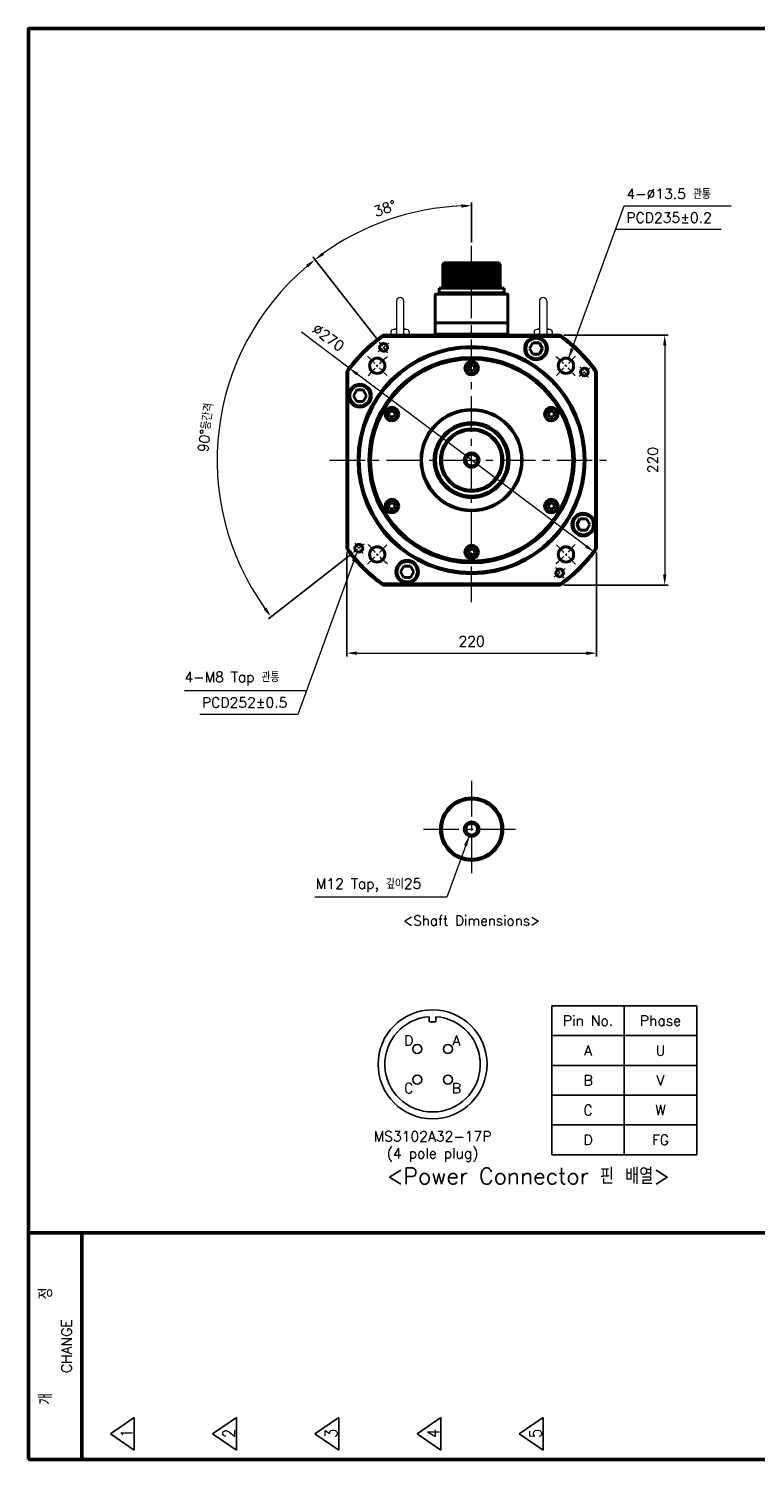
# Model space of a CAD drawing. Header units: inches. Extents: x 0 to 1782, y 0 to 1260.
# Tile 1 of 3: x 0 to 640, y 0 to 1260. Entities that reach past the tile are written whole.
import ezdxf
from ezdxf.enums import TextEntityAlignment as Align

# ---------------------------------------------------------------- set-up
doc = ezdxf.new("R2010")
doc.units = ezdxf.units.IN
doc.header["$LTSCALE"] = 0.25
doc.linetypes.add('CENTER', pattern=[2, 1.25, -0.25, 0.25, -0.25])
doc.layers.get('0').update_dxf_attribs({"lineweight": 35})
doc.styles.add('GSG1', font='romans.shx', dxfattribs={"bigfont": 'GSG1.shx'})
doc.dimstyles.new('도면 치수', dxfattribs={"dimscale": 0, "dimtxt": 9, "dimasz": 9, "dimexe": 3, "dimexo": 3, "dimgap": 6, "dimtad": 1, "dimdec": 8, "dimdsep": 46, "dimtxsty": 'GSG1', "dimcen": 0, "dimclrd": 3, "dimclre": 3, "dimclrt": 2, "dimadec": 5, "dimazin": 2, "dimtfac": 1, "dimtdec": 8, "dimtmove": 0, "dimatfit": 2, "dimfxl": 0, "dimtolj": 1, "dimtzin": 0, "dimlwd": 15, "dimarcsym": 0})

# ---------------------------------------------------------------- blocks, each defined once
blk = doc.blocks.new('*D11')
at = {"color": 3, "lineweight": -2, "ltscale": 0.5}
for p, q in [((471.3, 990), (563, 990)), ((471.3, 770), (563, 770))]:
    blk.add_line(p, q, dxfattribs=at)
at = {"color": 3, "lineweight": 15, "ltscale": 0.5}
blk.add_line((560, 981), (560, 779), dxfattribs=at)
for points in [[(558.5, 981), (561.5, 981), (560, 990)], [(558.5, 779), (561.5, 779), (560, 770)]]:
    blk.add_solid(points, dxfattribs=at)
at = {"color": 2, "lineweight": 15, "ltscale": 0.5, "insert": (549.5, 880), "char_height": 9, "attachment_point": 5, "rotation": 90, "style": 'GSG1'}
blk.add_mtext('\\A1;220', dxfattribs=at)
blk = doc.blocks.new('*D12')
at = {"color": 3, "lineweight": -2, "ltscale": 0.5}
for p, q in [((280, 798.7), (280, 707)), ((500, 798.7), (500, 707))]:
    blk.add_line(p, q, dxfattribs=at)
at = {"color": 3, "lineweight": 15, "ltscale": 0.5}
blk.add_line((289, 710), (491, 710), dxfattribs=at)
for points in [[(289, 711.5), (289, 708.5), (280, 710)], [(491, 711.5), (491, 708.5), (500, 710)]]:
    blk.add_solid(points, dxfattribs=at)
at = {"color": 2, "lineweight": 15, "ltscale": 0.5, "insert": (390, 720.5), "char_height": 9, "attachment_point": 5, "style": 'GSG1'}
blk.add_mtext('\\A1;220', dxfattribs=at)
blk = doc.blocks.new('*D13')
at = {"color": 3, "lineweight": -2, "ltscale": 0.5}
for p, q in [((306.9, 986.4), (250.2, 1058.9)), ((283.6, 796.9), (211.1, 740.2))]:
    blk.add_line(p, q, dxfattribs=at)
at = {"color": 3, "lineweight": 15, "ltscale": 0.5}
blk.add_arc((390, 880), 224, 130.3022, 215.6978, dxfattribs=at)
for points in [[(244.2, 1052), (246.1, 1049.7), (252.1, 1056.5)], [(209.3, 750.2), (206.9, 748.4), (213.5, 742.1)]]:
    blk.add_solid(points, dxfattribs=at)
at = {"color": 2, "lineweight": 15, "ltscale": 0.5, "insert": (156, 908.7), "char_height": 9, "attachment_point": 5, "rotation": 83, "style": 'GSG1'}
blk.add_mtext('\\A1;90°등간격', dxfattribs=at)
blk = doc.blocks.new('*D14')
at = {"color": 3, "lineweight": 15, "ltscale": 0.5}
for p, q in [((282.1, 961.1), (240.3, 992.6)), ((490.7, 804.3), (289.3, 955.7))]:
    blk.add_line(p, q, dxfattribs=at)
for points in [[(290.2, 956.9), (288.4, 954.5), (282.1, 961.1)], [(491.6, 805.5), (489.8, 803.1), (497.9, 798.9)]]:
    blk.add_solid(points, dxfattribs=at)
at = {"color": 2, "lineweight": 15, "ltscale": 0.5, "insert": (263.9, 988), "char_height": 9, "attachment_point": 5, "rotation": 323.0512, "style": 'GSG1'}
blk.add_mtext('\\A1;∅270', dxfattribs=at)
blk = doc.blocks.new('*D15')
at = {"color": 3, "lineweight": -2, "ltscale": 0.5}
for p, q in [((390, 1071.7), (390, 1107)), ((306.9, 986.4), (250.2, 1058.9))]:
    blk.add_line(p, q, dxfattribs=at)
at = {"color": 3, "lineweight": 15, "ltscale": 0.5}
blk.add_arc((390, 880), 224, 92.3022, 125.6978, dxfattribs=at)
for points in [[(381, 1105.3), (381, 1102.3), (390, 1104)], [(260.2, 1060.7), (258.4, 1063.1), (252.1, 1056.5)]]:
    blk.add_solid(points, dxfattribs=at)
at = {"color": 2, "lineweight": 15, "ltscale": 0.5, "insert": (313.7, 1101.7), "char_height": 9, "attachment_point": 5, "rotation": 19, "style": 'GSG1'}
blk.add_mtext('\\A1;38°', dxfattribs=at)

msp = doc.modelspace()

# ---------------------------------------------------------------- linework, layer by layer
at = {"color": 3, "linetype": 'Continuous', "lineweight": 15}
for p, q in [((609.75734361, 1082.9999995), (516.73051778, 1082.9999995)), ((137.18532039, 676.9999995), (244.56072433, 676.9999995))]:
    msp.add_line(p, q, dxfattribs=at)
at = {"color": 3, "linetype": 'CENTER', "lineweight": 15, "ltscale": 100}
for p, q in [((389.99999738, 754.9999995), (389.99999738, 1068.6999995)), ((264.99999738, 879.9999995), (514.99999738, 879.9999995)), ((389.99999738, 597.4999995), (389.99999738, 512.4999995)), ((347.49999738, 554.9999995), (432.49999738, 554.9999995))]:
    msp.add_line(p, q, dxfattribs=at)
at = {"lineweight": 40}
for p, q in [((364.61693076, 1052.6999995), (365.86693076, 1053.6999995)), ((364.61693076, 1052.6999995), (364.61693076, 1033.0994308)), ((365.86693076, 1053.6999995), (414.11693076, 1053.6999995)), ((414.11693076, 1053.6999995), (415.11693076, 1052.6999995)), ((415.11693076, 1052.6999995), (415.11693076, 1033.54097195)), ((357.99999738, 1025.6999995), (357.99999738, 990.9999995)), ((421.49999738, 1026.1999995), (358.49999738, 1026.1999995)), ((361.41693076, 1027.1999995), (361.41693076, 1031.2999995)), ((418.56693076, 1031.2999995), (361.41693076, 1031.2999995)), ((418.56693076, 1027.1999995), (361.41693076, 1027.1999995)), ((361.41693076, 1027.1999995), (361.41693076, 1026.1999995)), ((418.56693076, 1026.1999995), (361.41693076, 1026.1999995)), ((364.24193076, 1031.2999995), (371.24193076, 1031.2999995)), ((415.74193076, 1031.2999995), (408.74193076, 1031.2999995)), ((418.56693076, 1031.2999995), (418.56693076, 1027.1999995)), ((418.56693076, 1027.1999995), (418.56693076, 1026.1999995)), ((421.99999738, 1025.6999995), (421.99999738, 990.9999995)), ((421.99999738, 1000.84365026), (357.99999738, 1000.84365026)), ((412.24999738, 1000.84365026), (367.74999738, 1000.84365026)), ((311.73761816, 989.9999995), (468.26237659, 989.9999995)), ((311.73761816, 989.9999995), (312.05771104, 988.9999995)), ((312.05771104, 988.9999995), (467.94228372, 988.9999995)), ((421.99999738, 990.9999995), (357.99999738, 990.9999995)), ((357.99999738, 990.9999995), (357.99999738, 989.9999995)), ((412.24999738, 990.9999995), (367.74999738, 990.9999995)), ((421.99999738, 990.9999995), (421.99999738, 989.9999995)), ((443.86324603, 983.29388283), (440.97649469, 978.29388283)), ((449.63674872, 983.29388283), (443.86324603, 983.29388283)), ((452.52350007, 978.29388283), (449.63674872, 983.29388283)), ((467.94228372, 988.9999995), (468.26237659, 989.9999995)), ((440.97649469, 978.29388283), (443.86324603, 973.29388283)), ((443.86324603, 973.29388283), (449.63674872, 973.29388283)), ((449.63674872, 973.29388283), (452.52350007, 978.29388283)), ((279.99999738, 801.73762028), (279.99999738, 958.26237871)), ((279.99999738, 958.26237871), (280.99999738, 957.94228584)), ((280.99999738, 802.05771315), (280.99999738, 957.94228584)), ((388.5566217, 963.4999995), (387.11324603, 960.9999995)), ((387.11324603, 960.9999995), (388.5566217, 958.4999995)), ((391.44337305, 963.4999995), (388.5566217, 963.4999995)), ((388.5566217, 958.4999995), (391.44337305, 958.4999995)), ((392.88674872, 960.9999995), (391.44337305, 963.4999995)), ((391.44337305, 958.4999995), (392.88674872, 960.9999995)), ((498.99999738, 957.94228584), (499.99999738, 958.26237871)), ((498.99999738, 957.94228584), (498.99999738, 802.05771315)), ((499.99999738, 958.26237871), (499.99999738, 801.73762028)), ((288.8193627, 941.7499995), (285.93261136, 936.7499995)), ((285.93261136, 936.7499995), (288.8193627, 931.7499995)), ((294.59286539, 941.7499995), (288.8193627, 941.7499995)), ((297.47961674, 936.7499995), (294.59286539, 941.7499995)), ((294.59286539, 931.7499995), (297.47961674, 936.7499995)), ((288.8193627, 931.7499995), (294.59286539, 931.7499995)), ((318.408564, 922.9999995), (316.96518832, 920.4999995)), ((316.96518832, 920.4999995), (318.408564, 917.9999995)), ((321.29531534, 922.9999995), (318.408564, 922.9999995)), ((322.73869102, 920.4999995), (321.29531534, 922.9999995)), ((321.29531534, 917.9999995), (322.73869102, 920.4999995)), ((458.70467941, 922.9999995), (457.26130374, 920.4999995)), ((457.26130374, 920.4999995), (458.70467941, 917.9999995)), ((461.59143076, 922.9999995), (458.70467941, 922.9999995)), ((463.03480643, 920.4999995), (461.59143076, 922.9999995)), ((461.59143076, 917.9999995), (463.03480643, 920.4999995)), ((318.408564, 917.9999995), (321.29531534, 917.9999995)), ((458.70467941, 917.9999995), (461.59143076, 917.9999995)), ((318.408564, 841.9999995), (316.96518832, 839.4999995)), ((316.96518832, 839.4999995), (318.408564, 836.9999995)), ((321.29531534, 841.9999995), (318.408564, 841.9999995)), ((318.408564, 836.9999995), (321.29531534, 836.9999995)), ((322.73869102, 839.4999995), (321.29531534, 841.9999995)), ((321.29531534, 836.9999995), (322.73869102, 839.4999995)), ((458.70467941, 841.9999995), (457.26130374, 839.4999995)), ((457.26130374, 839.4999995), (458.70467941, 836.9999995)), ((461.59143076, 841.9999995), (458.70467941, 841.9999995)), ((458.70467941, 836.9999995), (461.59143076, 836.9999995)), ((463.03480643, 839.4999995), (461.59143076, 841.9999995)), ((461.59143076, 836.9999995), (463.03480643, 839.4999995)), ((485.40712936, 828.2499995), (482.52037801, 823.2499995)), ((482.52037801, 823.2499995), (485.40712936, 818.2499995)), ((491.18063205, 828.2499995), (485.40712936, 828.2499995)), ((494.0673834, 823.2499995), (491.18063205, 828.2499995)), ((491.18063205, 818.2499995), (494.0673834, 823.2499995)), ((485.40712936, 818.2499995), (491.18063205, 818.2499995)), ((279.99999738, 801.73762028), (280.99999738, 802.05771315)), ((388.5566217, 801.4999995), (387.11324603, 798.9999995)), ((387.11324603, 798.9999995), (388.5566217, 796.4999995)), ((391.44337305, 801.4999995), (388.5566217, 801.4999995)), ((388.5566217, 796.4999995), (391.44337305, 796.4999995)), ((392.88674872, 798.9999995), (391.44337305, 801.4999995)), ((391.44337305, 796.4999995), (392.88674872, 798.9999995)), ((498.99999738, 802.05771315), (499.99999738, 801.73762028)), ((330.36324603, 786.70611617), (327.47649469, 781.70611617)), ((327.47649469, 781.70611617), (330.36324603, 776.70611617)), ((336.13674872, 786.70611617), (330.36324603, 786.70611617)), ((339.02350007, 781.70611617), (336.13674872, 786.70611617)), ((336.13674872, 776.70611617), (339.02350007, 781.70611617)), ((311.73761816, 769.9999995), (312.05771104, 770.9999995)), ((468.26237659, 769.9999995), (311.73761816, 769.9999995)), ((467.94228372, 770.9999995), (312.05771104, 770.9999995)), ((330.36324603, 776.70611617), (336.13674872, 776.70611617)), ((467.94228372, 770.9999995), (468.26237659, 769.9999995))]:
    msp.add_line(p, q, dxfattribs=at)
at = {"lineweight": 15}
for p, q in [((364.61693076, 1052.4999995), (415.11693076, 1052.4999995)), ((364.61693076, 1050.4999995), (415.11693076, 1050.4999995)), ((364.61693076, 1048.4999995), (415.11693076, 1048.4999995)), ((364.61693076, 1046.4999995), (415.11693076, 1046.4999995)), ((366.16693076, 1051.4999995), (413.81693076, 1051.4999995)), ((366.16693076, 1049.4999995), (413.81693076, 1049.4999995)), ((366.16693076, 1047.4999995), (413.81693076, 1047.4999995)), ((364.61693076, 1044.4999995), (415.11693076, 1044.4999995)), ((364.61693076, 1042.4999995), (415.11693076, 1042.4999995)), ((364.61693076, 1040.4999995), (415.11693076, 1040.4999995)), ((364.61693076, 1038.4999995), (415.11693076, 1038.4999995)), ((364.61693076, 1036.4999995), (415.11693076, 1036.4999995)), ((366.16693076, 1045.4999995), (413.81693076, 1045.4999995)), ((366.16693076, 1043.4999995), (413.81693076, 1043.4999995)), ((366.16693076, 1041.4999995), (413.81693076, 1041.4999995)), ((366.16693076, 1039.4999995), (413.81693076, 1039.4999995)), ((366.16693076, 1037.4999995), (413.81693076, 1037.4999995)), ((366.16693076, 1035.4999995), (413.81693076, 1035.4999995)), ((369.43197816, 1034.4999995), (410.55188337, 1034.4999995)), ((370.64490092, 1033.4999995), (409.3389606, 1033.4999995)), ((371.05706285, 1032.4999995), (408.92679868, 1032.4999995))]:
    msp.add_line(p, q, dxfattribs=at)
at = {"color": 0, "lineweight": 40}
for p, q in [((367.20346922, 1034.66538411), (366.5993569, 1034.66538411)), ((367.20346922, 1034.66538411), (367.20346922, 1033.31923026)), ((368.2803923, 1033.31923026), (367.20346922, 1033.31923026)), ((368.2803923, 1034.66538411), (368.2803923, 1033.31923026)), ((368.88450462, 1034.66538411), (368.2803923, 1034.66538411)), ((411.0993569, 1034.66538411), (411.70346922, 1034.66538411)), ((411.70346922, 1034.66538411), (411.70346922, 1033.31923026)), ((411.70346922, 1033.31923026), (412.7803923, 1033.31923026)), ((412.7803923, 1034.66538411), (412.7803923, 1033.31923026)), ((412.7803923, 1034.66538411), (413.38450462, 1034.66538411)), ((364.24193076, 1031.97307642), (371.24193076, 1031.97307642)), ((364.24193076, 1031.97307642), (364.24193076, 1031.2999995)), ((371.24193076, 1031.97307642), (371.24193076, 1031.2999995)), ((415.74193076, 1031.97307642), (408.74193076, 1031.97307642)), ((408.74193076, 1031.97307642), (408.74193076, 1031.2999995)), ((415.74193076, 1031.97307642), (415.74193076, 1031.2999995))]:
    msp.add_line(p, q, dxfattribs=at)
at = {"color": 7, "lineweight": 15, "ltscale": 40}
for p, q in [((323.84999738, 1020.1499995), (323.84999738, 991.9999995)), ((330.14999738, 1020.1499995), (330.14999738, 991.9999995)), ((449.84999738, 1020.1499995), (449.84999738, 991.9999995)), ((456.14999738, 1020.1499995), (456.14999738, 991.9999995)), ((318.99999738, 992.9999995), (318.99999738, 989.9999995)), ((323.84999738, 994.9999995), (320.99999738, 994.9999995)), ((332.99999738, 994.9999995), (330.14999738, 994.9999995)), ((334.99999738, 992.9999995), (334.99999738, 989.9999995)), ((444.99999738, 992.9999995), (444.99999738, 989.9999995)), ((449.84999738, 994.9999995), (446.99999738, 994.9999995)), ((458.99999738, 994.9999995), (456.14999738, 994.9999995)), ((460.99999738, 992.9999995), (460.99999738, 989.9999995))]:
    msp.add_line(p, q, dxfattribs=at)
at = {"color": 3, "linetype": 'CENTER', "lineweight": 15, "ltscale": 20}
for p, q in [((316.12062034, 974.56128993), (308.73268263, 984.01741897)), ((484.56128781, 953.87937653), (494.01741685, 961.26731424)), ((295.43870694, 806.12062246), (285.9825779, 798.73268475)), ((463.87937442, 785.43870906), (471.26731212, 775.98258002))]:
    msp.add_line(p, q, dxfattribs=at)
at = {"color": 3, "linetype": 'CENTER', "lineweight": 15, "ltscale": 30}
for p, q in [((315.40023196, 954.59976491), (298.42966921, 971.57032766)), ((464.59976279, 954.59976491), (481.57032554, 971.57032766)), ((315.40023196, 805.40023408), (298.42966921, 788.42967133)), ((464.59976279, 805.40023408), (481.57032554, 788.42967133))]:
    msp.add_line(p, q, dxfattribs=at)
at = {"color": 7, "linetype": 'Continuous', "lineweight": -3}
for p, q in [((460.62499738, 399.4999995), (460.62499738, 268.2499995)), ((460.62499738, 399.4999995), (588.12499738, 399.4999995)), ((524.37499738, 399.4999995), (524.37499738, 268.2499995)), ((588.12499738, 399.4999995), (588.12499738, 268.2499995)), ((460.62499738, 373.2499995), (588.12499738, 373.2499995)), ((460.62499738, 346.9999995), (588.12499738, 346.9999995)), ((460.62499738, 320.7499995), (588.12499738, 320.7499995)), ((460.62499738, 294.4999995), (588.12499738, 294.4999995)), ((460.62499738, 268.2499995), (588.12499738, 268.2499995))]:
    msp.add_line(p, q, dxfattribs=at)
at = {"lineweight": -3, "ltscale": 0.5}
msp.add_line((460.62499738, 399.4999995), (460.62499738, 268.2499995), dxfattribs=at)
at = {"lineweight": -3}
for p, q in [((352.62499738, 389.83021963), (352.62499738, 385.4374995)), ((352.62499738, 385.4374995), (358.62499738, 385.4374995)), ((358.62499738, 389.83021963), (358.62499738, 385.4374995)), ((71.99999738, 22.4999995), (92.99999738, 36.7499995)), ((92.99999738, 36.7499995), (92.99999738, 8.2499995)), ((161.99999738, 22.4999995), (182.99999738, 36.7499995)), ((182.99999738, 36.7499995), (182.99999738, 8.2499995)), ((251.99999738, 22.4999995), (272.99999738, 36.7499995)), ((272.99999738, 36.7499995), (272.99999738, 8.2499995)), ((341.99999738, 22.4999995), (362.99999738, 36.7499995)), ((362.99999738, 36.7499995), (362.99999738, 8.2499995)), ((431.99999738, 22.4999995), (452.99999738, 36.7499995)), ((452.99999738, 36.7499995), (452.99999738, 8.2499995)), ((71.99999738, 22.4999995), (92.99999738, 8.2499995)), ((161.99999738, 22.4999995), (182.99999738, 8.2499995)), ((251.99999738, 22.4999995), (272.99999738, 8.2499995)), ((341.99999738, 22.4999995), (362.99999738, 8.2499995)), ((431.99999738, 22.4999995), (452.99999738, 8.2499995))]:
    msp.add_line(p, q, dxfattribs=at)
at = {"lineweight": 50}
for p, q in [((-0.00000262, 199.4999995), (1781.99999738, 199.4999995)), ((46.79999738, 199.4999995), (46.79999738, -0.0000005))]:
    msp.add_line(p, q, dxfattribs=at)
at = {"color": 1, "lineweight": 50}
msp.add_lwpolyline([(-0.00000262, -0.0000005), (1781.99999738, -0.0000005), (1781.99999738, 1259.9999995), (-0.00000262, 1259.9999995)], close=True, dxfattribs=at)
at = {"lineweight": 40}
for centre, radius in [((446.74999738, 978.29388283), 10), ((446.74999738, 978.29388283), 9), ((389.99999738, 879.9999995), 100), ((389.99999738, 879.9999995), 99), ((389.99999738, 879.9999995), 90.5), ((312.42665149, 979.28935445), 3.4), ((389.99999738, 879.9999995), 90), ((306.91495059, 963.08504629), 6.75), ((389.99999738, 879.9999995), 89.5), ((389.99999738, 879.9999995), 89), ((389.99999738, 960.9999995), 6), ((389.99999738, 960.9999995), 5), ((473.08504417, 963.08504629), 6.75), ((489.28935233, 957.57334539), 3.4), ((291.70611405, 936.7499995), 10), ((291.70611405, 936.7499995), 9), ((319.85193967, 920.4999995), 6), ((319.85193967, 920.4999995), 5), ((389.99999738, 879.9999995), 44.54595535), ((389.99999738, 879.9999995), 44), ((460.14805508, 920.4999995), 6), ((460.14805508, 920.4999995), 5), ((389.99999738, 879.9999995), 33), ((389.99999738, 879.9999995), 32.45), ((389.99999738, 879.9999995), 31.72205953), ((389.99999738, 879.9999995), 27.5), ((389.99999738, 879.9999995), 26.5), ((319.85193967, 839.4999995), 6), ((319.85193967, 839.4999995), 5), ((460.14805508, 839.4999995), 6), ((460.14805508, 839.4999995), 5), ((488.29388071, 823.2499995), 10), ((488.29388071, 823.2499995), 9), ((290.71064242, 802.4266536), 3.4), ((306.91495059, 796.91495271), 6.75), ((389.99999738, 798.9999995), 6), ((389.99999738, 798.9999995), 5), ((473.08504417, 796.91495271), 6.75), ((333.24999738, 781.70611617), 10), ((333.24999738, 781.70611617), 9), ((467.57334327, 780.71064454), 3.4), ((389.99999738, 554.9999995), 27.5), ((389.99999738, 554.9999995), 26.5)]:
    msp.add_circle(centre, radius, dxfattribs=at)
at = {"color": 7, "lineweight": 40}
for centre in [(389.99999738, 879.9999995), (389.99999738, 554.9999995)]:
    msp.add_circle(centre, 6.5, dxfattribs=at)
at = {"lineweight": 40, "ltscale": 0.5}
for centre in [(389.99999738, 879.9999995), (389.99999738, 554.9999995)]:
    msp.add_circle(centre, 5.15, dxfattribs=at)
at = {"lineweight": -3}
for centre, radius in [((355.62499738, 347.9374995), 48), ((342.12499738, 361.4374995), 3.96428571), ((369.12499738, 361.4374995), 3.96428571), ((342.12499738, 334.4374995), 3.96428571), ((369.12499738, 334.4374995), 3.96428571)]:
    msp.add_circle(centre, radius, dxfattribs=at)
at = {"color": 0, "lineweight": 40}
for centre, start, end in [((367.11246032, 1031.97801075), 100.8094531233, 180.1033351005), ((368.3714012, 1031.97801075), 359.8966648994, 79.1905468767), ((411.61246032, 1031.97801075), 100.8094531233, 180.1033351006), ((412.8714012, 1031.97801075), 359.8966648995, 79.1905468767)]:
    msp.add_arc(centre, 2.73591862, start, end, dxfattribs=at)
at = {"color": 7, "lineweight": 15, "ltscale": 40}
for centre, radius, start, end in [((326.99999738, 1020.1499995), 3.15, 0, 180), ((452.99999738, 1020.1499995), 3.15, 0, 180), ((320.99999738, 992.9999995), 2, 90, 180), ((326.99999738, 960.97230858), 34.5526229, 95.2306490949, 100), ((322.84999738, 991.9999995), 1, 270, 0), ((326.99999738, 960.97230858), 34.5526229, 80, 84.7693509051), ((331.14999738, 991.9999995), 1, 180, 270), ((332.99999738, 992.9999995), 2, 0, 90), ((446.99999738, 992.9999995), 2, 90, 180), ((452.99999738, 960.97230858), 34.5526229, 95.2306490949, 100), ((448.84999738, 991.9999995), 1, 270, 0), ((452.99999738, 960.97230858), 34.5526229, 80, 84.7693509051), ((457.14999738, 991.9999995), 1, 180, 270), ((458.99999738, 992.9999995), 2, 0, 90)]:
    msp.add_arc(centre, radius, start, end, dxfattribs=at)
at = {"lineweight": 40}
for centre, radius, start, end in [((358.49999738, 1025.6999995), 0.5, 90, 180), ((421.49999738, 1025.6999995), 0.5, 0, 90), ((389.99999738, 879.9999995), 135, 125.4309446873, 144.5690553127), ((389.99999738, 879.9999995), 134, 125.5673023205, 144.4326976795), ((389.99999738, 879.9999995), 134, 35.5673023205, 54.4326976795), ((389.99999738, 879.9999995), 135, 35.4309446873, 54.5690553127), ((389.99999738, 879.9999995), 135, 215.4309446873, 234.5690553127), ((389.99999738, 879.9999995), 134, 215.5673023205, 234.4326976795), ((389.99999738, 879.9999995), 134, 305.5673023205, 324.4326976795), ((389.99999738, 879.9999995), 135, 305.4309446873, 324.5690553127)]:
    msp.add_arc(centre, radius, start, end, dxfattribs=at)
at = {"color": 3, "linetype": 'CENTER', "lineweight": 15, "ltscale": 20}
for start, end in [(125.2713716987, 130.7286283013), (35.2713716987, 40.7286283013), (215.2713716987, 220.7286283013), (305.2713716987, 310.7286283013)]:
    msp.add_arc((389.99999738, 879.9999995), 126, start, end, dxfattribs=at)
at = {"color": 3, "lineweight": 15, "ltscale": 0.5}
for centre, radius, start, end in [((312.42665149, 979.28935445), 4, 250, 200), ((489.28935233, 957.57334539), 4, 250, 200), ((389.99999738, 879.9999995), 6, 260, 199.9999999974), ((290.71064242, 802.4266536), 4, 250, 200), ((467.57334327, 780.71064454), 4, 250, 200), ((389.99999738, 554.9999995), 6, 260, 199.9999999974)]:
    msp.add_arc(centre, radius, start, end, dxfattribs=at)
at = {"color": 3, "linetype": 'CENTER', "lineweight": 15, "ltscale": 30}
for start, end in [(129.1459701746, 140.8540298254), (39.1459701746, 50.8540298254), (219.1459701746, 230.8540298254), (309.1459701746, 320.8540298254)]:
    msp.add_arc((389.99999738, 879.9999995), 117.5, start, end, dxfattribs=at)
at = {"lineweight": -3}
msp.add_arc((355.62499738, 347.9374995), 42, 94.0960437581, 85.9039562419, dxfattribs=at)

# ---------------------------------------------------------------- texts
at = {"lineweight": -3, "style": 'GSG1'}
for s, p in [('D', (334.62499738, 368.9374995)), ('A', (376.62499738, 368.9374995)), ('C', (334.62499738, 326.9374995)), ('B', (376.62499738, 326.9374995))]:
    msp.add_text(s, height=9, dxfattribs=at).set_placement(p, align=Align.MIDDLE_CENTER)
at = {"color": 2, "linetype": 'Continuous', "lineweight": 15, "char_height": 9, "attachment_point": 4, "style": 'GSG1'}
for s, insert, width in [('4-∅13.5 관통', (526.22368663, 1114.4999995), 104.1317518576), ('PCD235±0.2', (526.22368663, 1093.4999995), 101.7706617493), ('4-M8 Tap 관통', (137.18532039, 687.4999995), 113.4807885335), ('PCD252±0.5', (152.57772154, 666.4999995), 88.4130546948), ('M12 Tap, 깊이25', (252.83410882, 505.4999995), 125.7370917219)]:
    msp.add_mtext(s, dxfattribs=dict(at, insert=insert, width=width))
at = {"color": 2, "lineweight": -3, "attachment_point": 5, "style": 'GSG1'}
for s, insert, char_height, width in [('<Shaft Dimensions>', (389.99999738, 474.4999995), 8.75, 229.6336868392), ('Pin No.', (492.49999738, 386.3749995), 9, 157.8326553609), ('Phase', (556.24999738, 386.3749995), 9, 157.8326553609), ('A', (492.49999738, 360.1249995), 9, 157.8326553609), ('U', (556.24999738, 360.1249995), 9, 157.8326553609), ('B', (492.49999738, 333.8749995), 9, 157.8326553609), ('V', (556.24999738, 333.8749995), 9, 157.8326553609), ('C', (492.49999738, 307.6249995), 9, 157.8326553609), ('W', (556.24999738, 307.6249995), 9, 157.8326553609), ('MS3102A32-17P', (355.62499738, 284.45535664), 9, 344.4505302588), ('D', (492.49999738, 281.3749995), 9, 157.8326553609), ('FG', (556.24999738, 281.3749995), 9, 157.8326553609), ('(4 pole plug)', (355.62499738, 268.04910664), 9, 344.4505302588), ('<Power Connector 핀 배열>', (439.99999738, 249.4999995), 14.25, 344.4505302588)]:
    msp.add_mtext(s, dxfattribs=dict(at, insert=insert, char_height=char_height, width=width))
at = {"lineweight": -3, "attachment_point": 5, "rotation": 90, "style": 'GSG1'}
for s, insert, char_height, width in [('{\\C2;개          정\\P\\H0.75x;CHANGE}', (23.39999738, 99.7499995), 12.0000054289, 198.4452897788), ('\\A1;{\\W0.9;\\T0.9;1}', (86.32499738, 22.4999995), 10.5, 15), ('\\A1;{\\W0.9;\\T0.9;2}', (176.32499738, 22.4999995), 10.5, 15), ('\\A1;{\\W0.9;\\T0.9;3}', (266.32499738, 22.4999995), 10.5, 15), ('\\A1;{\\W0.9;\\T0.9;4}', (356.32499738, 22.4999995), 10.5, 15), ('\\A1;{\\W0.9;\\T0.9;5}', (446.32499738, 22.4999995), 10.5, 15)]:
    msp.add_mtext(s, dxfattribs=dict(at, insert=insert, char_height=char_height, width=width))

# ---------------------------------------------------------------- dimensions: what is measured, and where the dimension line sits
at = {"lineweight": 15, "ltscale": 0.5}
dim = msp.add_angular_dim_2l(base=(340.88158556, 1098.54835026), line1=((316.12062034, 974.56128993), (308.73268263, 984.01741897)), line2=((389.99999738, 759.9999995), (389.99999738, 1068.6999995)), dimstyle='도면 치수', override={"dimscale": 1}, dxfattribs=at)
dim.commit()
dim.dimension.update_dxf_attribs({"geometry": '*D15', "text_midpoint": (313.65426516, 1101.72410547)})
dim = msp.add_angular_dim_2l(base=(182.31081395, 963.91187642), line1=((295.43870694, 806.12062246), (285.9825779, 798.73268475)), line2=((316.12062034, 974.56128993), (308.73268263, 984.01741897)), text='<>등간격', dimstyle='도면 치수', override={"dimscale": 1}, dxfattribs=at)
dim.commit()
dim.dimension.update_dxf_attribs({"geometry": '*D13', "text_midpoint": (155.96556294, 908.73581476)})
dim = msp.add_diameter_dim_2p(p1=(497.8883115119, 798.8512985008), p2=(282.1116832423, 961.1487004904), dimstyle='도면 치수', override={"dimscale": 1}, dxfattribs=at)
dim.commit()
dim.dimension.update_dxf_attribs({"geometry": '*D14', "text_midpoint": (257.6227484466, 979.5681675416), "dimtype": 163})
dim = msp.add_linear_dim(base=(559.9999973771, 769.9999994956), p1=(468.2623765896, 989.9999994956), p2=(468.2623765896, 769.9999994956), angle=90, dimstyle='도면 치수', override={"dimscale": 1}, dxfattribs=at)
dim.commit()
dim.dimension.update_dxf_attribs({"geometry": '*D11', "text_midpoint": (549.4999973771, 879.9999994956)})
dim = msp.add_linear_dim(base=(499.9999973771, 709.9999994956), p1=(279.9999973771, 801.7376202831), p2=(499.9999973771, 801.7376202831), dimstyle='도면 치수', override={"dimscale": 1}, dxfattribs=at)
dim.commit()
dim.dimension.update_dxf_attribs({"geometry": '*D12', "text_midpoint": (389.9999973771, 720.4999994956)})

# ---------------------------------------------------------------- leaders
for points in [[(475.39368013, 969.42797148), (524.3738927, 1103.9999995), (618.44036173, 1103.9999995)], [(289.11880332, 799.42231537), (236.91734941, 655.9999995), (150.87128892, 655.9999995)], [(387.77686645, 548.89199746), (368.16178332, 494.9999995), (251.90851597, 494.9999995)]]:
    msp.add_leader(points, dimstyle='도면 치수', override={"dimscale": 1}, dxfattribs=at)

doc.saveas('drawing.dxf')
